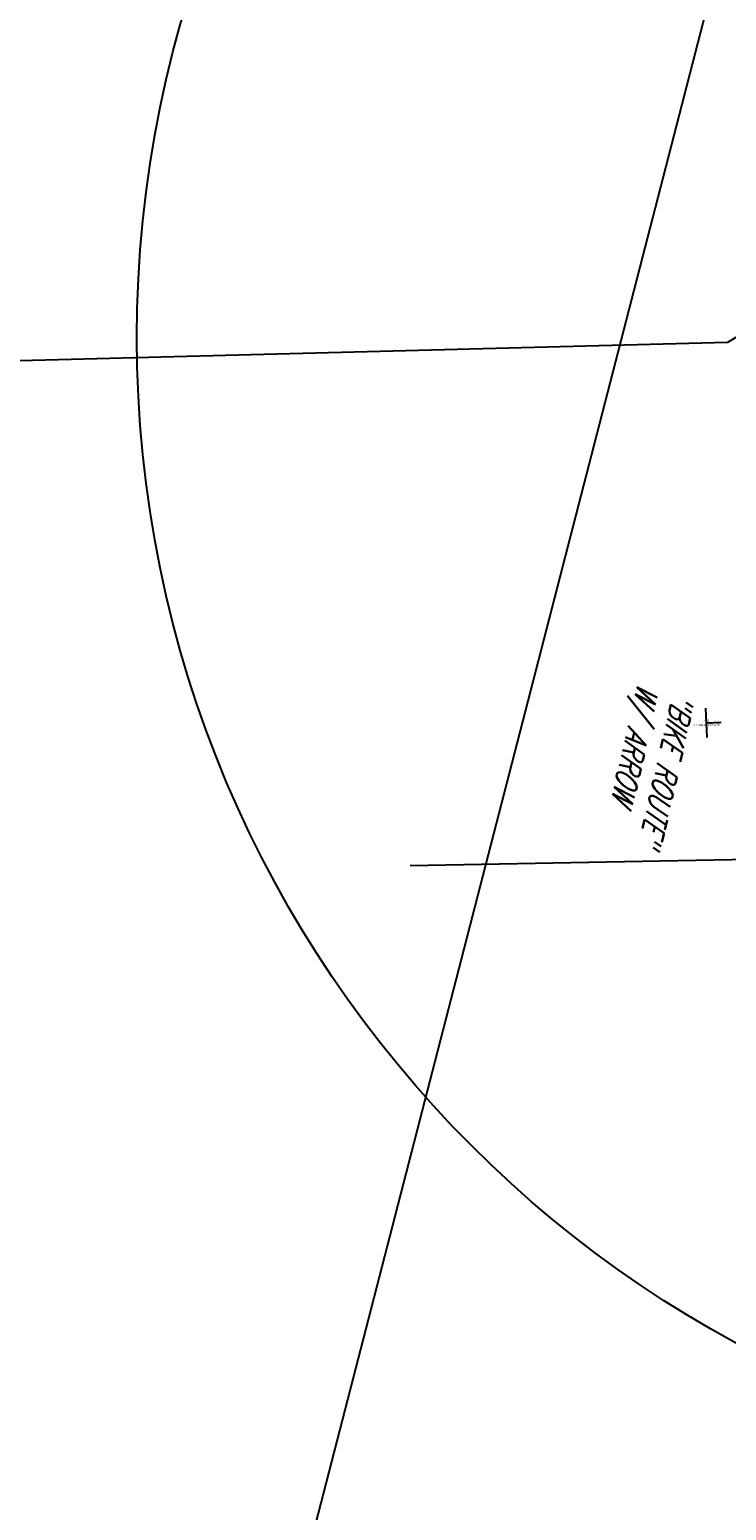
# Model space of a CAD drawing. Extents: x 0 to 213038, y 0 to 462006.
# Tile 97 of 106: x 173490 to 173566, y 454160 to 454321. Entities that reach past the tile are written whole.
import ezdxf
from ezdxf.enums import TextEntityAlignment as Align

# ---------------------------------------------------------------- set-up
doc = ezdxf.new("R2010")
doc.units = 0
doc.header["$LTSCALE"] = 20
doc.header["$MEASUREMENT"] = 0
doc.layers.get('0').update_dxf_attribs({"linetype": 'CONTINUOUS'})
for name, color, linetype in [('PNTDESC', 3, 'CONTINUOUS'), ('PNTELEV', 5, 'CONTINUOUS'), ('PNTNO', 7, 'CONTINUOUS'), ('PNTS_DTU-4-30-2025', 1, 'CONTINUOUS'), ('RD_X_BLOCKS', 1, 'CONTINUOUS'), ('SN_X_BLOCKS', 94, 'CONTINUOUS'), ('SN_X_TEXT', 2, 'CONTINUOUS'), ('UT_X_TELE_PER_PLANS', 32, 'UT_X_TELEPHONE'), ('UT_X_WATER_PER_GIS', 150, 'UT_X_WATER')]:
    doc.layers.add(name, color=color, linetype=linetype)
doc.layers.add('SC_SCRATCH-5', color=5, linetype='CONTINUOUS', plot=False)
doc.styles.add('LINETYPE', font='romans.shx', dxfattribs={"width": 0.9})
doc.styles.add('PTXT', font='TXT')
doc.styles.add('romans', font='romans.shx', dxfattribs={"width": 0.75, "oblique": 22.5})
doc.linetypes.add('UT_X_FOC', pattern='A,0.4,-0.13,0.4,-0.13,0.4,-0.13,0.4,-0.13,0.4,-0.13,0.4,["FOC",LINETYPE,S=0.1,R=0,X=0.06,Y=-0.05],-0.4', length=3.45)
doc.linetypes.add('UT_X_TELEPHONE', pattern='A,0.3,-0.13,0.3,-0.13,0.3,-0.13,0.3,-0.13,0.3,["T",LINETYPE,S=0.1,R=0,X=0.062,Y=-0.05],-0.2', length=2.22)
doc.linetypes.add('UT_X_WATER', pattern='A,0.25,-0.15,0.25,-0.15,0.25,-0.15,0.25,-0.15,0.25,["W",LINETYPE,S=0.08,R=0,X=0.043,Y=-0.05],-0.2', length=2.05)

# ---------------------------------------------------------------- blocks, each defined once
blk = doc.blocks.new('SRVPNO1')
at = {"layer": 'PNTDESC', "style": 'PTXT'}
blk.add_attdef('DESC2', text='', height=1, dxfattribs=at).set_placement((0, -1.75), align=Align.CENTER)
at = {"layer": 'PNTELEV', "style": 'PTXT'}
blk.add_attdef('ELEV2', (1.5, -0.5), '', height=1, dxfattribs=at)
at = {"layer": 'PNTNO', "style": 'PTXT'}
blk.add_attdef('PT#', text='', height=1, dxfattribs=at).set_placement((0, 0.75), align=Align.CENTER)
blk = doc.blocks.new('SGN1P')
for p, q in [((0, 0), (-0.08, 0)), ((0, 0.08), (0, -0.08))]:
    blk.add_line(p, q)

msp = doc.modelspace()

# ---------------------------------------------------------------- linework, layer by layer
at = {"layer": 'PNTS_DTU-4-30-2025'}
msp.add_point((173563.85, 454245.77, 1286.39), dxfattribs=at)
at = {"layer": 'RD_X_BLOCKS'}
msp.add_circle((173626.01, 454287.58, 1287.04), 124, dxfattribs=at)
at = {"layer": 'SC_SCRATCH-5', "extrusion": (-4.88492e-05, 1.26139e-05, 1), "elevation": -2.76}
msp.add_lwpolyline([(173712.21, 454017.96), (173797.22, 454347.16), (173584.21, 454402.16), (173499.2, 454072.96), (173712.21, 454017.96)], close=True, dxfattribs=at)
at = {"layer": 'UT_X_TELE_PER_PLANS', "linetype": 'UT_X_FOC', "flags": 128}
msp.add_lwpolyline([(173727.51, 454233.92), (173531.68, 454230.27)], dxfattribs=at)
at = {"layer": 'UT_X_WATER_PER_GIS', "flags": 128}
msp.add_lwpolyline([(173878.39, 454298.19), (173692.02, 454293.93), (173665.85, 454311.2), (173664.42, 454311.2), (173610.82, 454311.48), (173573.07, 454291.22), (173566.12, 454287.03), (173128.79, 454275.74)], dxfattribs=at)

# ---------------------------------------------------------------- block references
at = {"layer": 'PNTS_DTU-4-30-2025', "xscale": 0.2, "yscale": 0.2, "zscale": 0.2}
msp.add_blockref('SRVPNO1', (173563.85, 454245.77, 1286.39), dxfattribs=at).add_auto_attribs({'PT#': 'V52', 'ELEV2': '1286.392', 'DESC2': 'SIGNPB-BIKE ROUTE'})
at = {"layer": 'SN_X_BLOCKS', "xscale": 20, "yscale": 20, "zscale": 20, "rotation": 182.7084991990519}
msp.add_blockref('SGN1P', (173563.85, 454245.77, 1286.39), dxfattribs=at)

# ---------------------------------------------------------------- texts
at = {"layer": 'SN_X_TEXT', "insert": (173562.65, 454248.75), "char_height": 2.4, "attachment_point": 1, "rotation": 257.1327, "style": 'romans'}
msp.add_mtext_dynamic_manual_height_columns('"BIKE ROUTE"\\PW/ ARROW', width=19.6744, gutter_width=12, heights=[0], dxfattribs=at)

doc.saveas('drawing.dxf')
